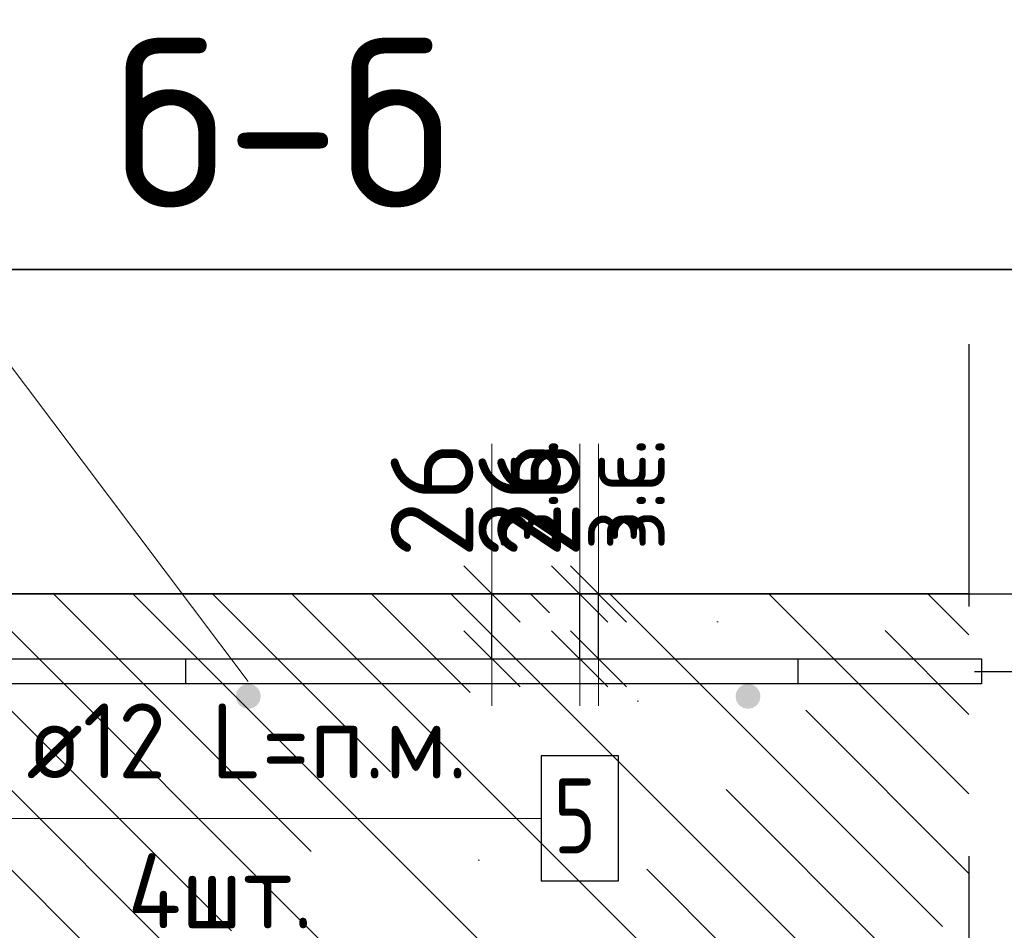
# Model space of a CAD drawing. Header units: metres. Extents: x -38 to 97, y -15 to 21.
# Tile 160 of 233: x 72.376 to 72.77, y 7.407 to 7.772. Entities that reach past the tile are written whole.
import ezdxf

# ---------------------------------------------------------------- set-up
doc = ezdxf.new("R2010")
doc.units = ezdxf.units.M
doc.header["$PDMODE"] = 65
doc.linetypes.add('______4', pattern=[0.135, 0.105, -0.03])
for name, color, linetype, lineweight in [('XR$3$Арм. стержнями верхней зоны', 180, 'Continuous', 35), ('XR$3$Арм.стержн. Арматура края', 96, 'Continuous', 35), ('XR$3$Арм.стержн. Доп. арматура', 180, 'Continuous', 35), ('XR$3$Размерная линия (1)', 7, 'Continuous', 13), ('XR$3$Размерная линия_ общее', 7, 'Continuous', 13), ('XR$4$Арм. стержнями верхней зоны', 180, 'Continuous', 35), ('XR$4$Арм.стержн. Арматура края', 96, 'Continuous', 35), ('XR$4$Арм.стержн. Доп. арматура', 180, 'Continuous', 35), ('XR$4$Размерная линия (1)', 7, 'Continuous', 13), ('XR$4$Размерная линия_ общее', 7, 'Continuous', 13), ('XR$6$Арм. стержнями верхней зоны', 180, 'Continuous', 35), ('XR$6$Арм.стержн. Арматура края', 96, 'Continuous', 35), ('XR$6$Арм.стержн. Доп. арматура', 180, 'Continuous', 35), ('XR$6$Размерная линия (1)', 7, 'Continuous', 13), ('XR$6$Размерная линия_ общее', 7, 'Continuous', 13)]:
    doc.layers.add(name, color=color, linetype=linetype, lineweight=lineweight)
doc.styles.add('ISOCPEUR', font='txt')
doc.dimstyles.new('DIMSTYLE_11', dxfattribs={"dimtxt": 0.033, "dimasz": 0.0375, "dimexe": 0, "dimexo": 0, "dimgap": 0.0165, "dimtad": 2, "dimdec": 0, "dimlfac": 1000, "dimrnd": 1, "dimzin": 12, "dimdsep": 46, "dimtxsty": 'ISOCPEUR', "dimblk1": 'ALL_ML_STRICH', "dimblk2": 'ALL_ML_STRICH', "dimsah": 1, "dimcen": 0, "dimclrd": 7, "dimclre": 256, "dimclrt": 7, "dimadec": 0, "dimazin": 0, "dimtfac": 1, "dimtdec": 0, "dimtix": 1, "dimtmove": 2, "dimatfit": 3, "dimfxl": 0, "dimtvp": 1.2, "dimtzin": 0, "dimlwd": 0, "dimlwe": -3, "dimarcsym": 0})
doc.dimstyles.new('DIMSTYLE_12', dxfattribs={"dimtxt": 0.03, "dimasz": 0.03, "dimexe": 0, "dimexo": 0, "dimgap": 0.015, "dimtad": 2, "dimdec": 0, "dimlfac": 1000, "dimrnd": 1, "dimzin": 12, "dimdsep": 46, "dimtxsty": 'ISOCPEUR', "dimblk1": 'ALL_ML_STRICH', "dimblk2": 'ALL_ML_STRICH', "dimsah": 1, "dimcen": 0, "dimclrd": 7, "dimclre": 256, "dimclrt": 7, "dimadec": 0, "dimazin": 0, "dimtfac": 1, "dimtdec": 0, "dimtix": 1, "dimtmove": 2, "dimatfit": 3, "dimfxl": 0, "dimtzin": 0, "dimlwd": 0, "dimlwe": -3, "dimarcsym": 0})
doc.dimstyles.new('DIMSTYLE_14', dxfattribs={"dimtxt": 0.03, "dimasz": 0.03, "dimexe": 0, "dimexo": 0, "dimgap": 0.015, "dimtad": 2, "dimdec": 0, "dimlfac": 1000, "dimrnd": 1, "dimzin": 12, "dimdsep": 46, "dimtxsty": 'ISOCPEUR', "dimblk1": 'ALL_ML_STRICH', "dimblk2": 'ALL_ML_STRICH', "dimsah": 1, "dimcen": 0, "dimclrd": 7, "dimclre": 256, "dimclrt": 7, "dimadec": 0, "dimazin": 0, "dimtfac": 1, "dimtdec": 0, "dimtix": 1, "dimtmove": 2, "dimatfit": 3, "dimfxl": 0, "dimtvp": 1.2, "dimtzin": 0, "dimlwd": 0, "dimlwe": -3, "dimarcsym": 0})
doc.dimstyles.new('DIMSTYLE_8', dxfattribs={"dimtxt": 0.033, "dimasz": 0.0375, "dimexe": 0, "dimexo": 0, "dimgap": 0.0165, "dimtad": 2, "dimdec": 0, "dimlfac": 1000, "dimrnd": 1, "dimzin": 12, "dimdsep": 46, "dimtxsty": 'ISOCPEUR', "dimblk1": 'ALL_ML_STRICH', "dimblk2": 'ALL_ML_STRICH', "dimsah": 1, "dimcen": 0, "dimclrd": 7, "dimclre": 256, "dimclrt": 7, "dimadec": 0, "dimazin": 0, "dimtfac": 1, "dimtdec": 0, "dimtix": 1, "dimtmove": 2, "dimatfit": 3, "dimfxl": 0, "dimtzin": 0, "dimlwd": 0, "dimlwe": -3, "dimarcsym": 0})
pattern_1 = [(135, (0, 0), (-0.031819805, -0.031819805), [0.4, -0.05, 0, -0.05]), (135, (-0.01591, -0.01591), (-0.031819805, -0.031819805), [0.8, -0.1, 0.1, -0.1])]

# ---------------------------------------------------------------- blocks, each defined once
blk = doc.blocks.new('ALL_ML_STRICH')
at = {"color": 0, "linetype": 'ByBlock', "lineweight": -2}
for p, q in [((0, -0.5), (0, 0.5)), ((-0.3, -0.3), (0.3, 0.3)), ((-1, 0), (0.5, 0))]:
    blk.add_line(p, q, dxfattribs=at)
blk = doc.blocks.new('*D135')
at = {"layer": 'DEFPOINTS', "color": 7, "linetype": 'Continuous', "lineweight": 13, "transparency": 33554687}
for p in [(72.7273, 7.54188), (72.7273, 7.34188), (72.89884, 7.34188)]:
    blk.add_point(p, dxfattribs=at)
at = {"layer": 'XR$3$Размерная линия_ общее', "color": 253, "linetype": 'Continuous', "lineweight": -2, "true_color": 0xa0a0a0, "transparency": 33554687}
for p, q in [((72.7473, 7.54188), (72.89884, 7.54188)), ((72.7473, 7.34188), (72.89884, 7.34188))]:
    blk.add_line(p, q, dxfattribs=at)
at = {"layer": 'XR$3$Размерная линия_ общее', "color": 7, "linetype": 'Continuous', "lineweight": -2, "transparency": 33554687}
blk.add_line((72.89884, 7.34188), (72.89884, 7.54188), dxfattribs=at)
at = {"layer": 'XR$3$Размерная линия_ общее', "color": 7, "linetype": 'Continuous', "lineweight": 13, "transparency": 33554687, "xscale": 0.0375, "yscale": 0.0375, "zscale": 0.0375}
for p, rotation in [((72.89884, 7.54188), 90), ((72.89884, 7.34188), 270)]:
    blk.add_blockref('ALL_ML_STRICH', p, dxfattribs=dict(at, rotation=rotation))
at = {"layer": 'XR$3$Размерная линия_ общее', "color": 7, "linetype": 'Continuous', "lineweight": 13, "transparency": 33554687, "insert": (72.87484, 7.44353), "char_height": 0.033, "width": 0.099, "attachment_point": 5, "rotation": 90, "style": 'ISOCPEUR'}
blk.add_mtext('\\A1;{200}', dxfattribs=at)
blk = doc.blocks.new('*D142')
at = {"layer": 'DEFPOINTS', "color": 7, "linetype": 'Continuous', "lineweight": 13, "transparency": 33554687}
for p in [(72.56769, 7.54188), (72.56769, 7.51588), (72.60768, 7.51588)]:
    blk.add_point(p, dxfattribs=at)
at = {"layer": 'XR$3$Размерная линия_ общее', "color": 253, "linetype": 'Continuous', "lineweight": -2, "true_color": 0xa0a0a0, "transparency": 33554687}
for p, q in [((72.58769, 7.54188), (72.60768, 7.54188)), ((72.58769, 7.51588), (72.60768, 7.51588))]:
    blk.add_line(p, q, dxfattribs=at)
at = {"layer": 'XR$3$Размерная линия_ общее', "color": 7, "linetype": 'Continuous', "lineweight": -2, "transparency": 33554687}
blk.add_line((72.60768, 7.51588), (72.60768, 7.54188), dxfattribs=at)
at = {"layer": 'XR$3$Размерная линия_ общее', "color": 7, "linetype": 'Continuous', "lineweight": 13, "transparency": 33554687, "xscale": 0.0375, "yscale": 0.0375, "zscale": 0.0375}
for p, rotation in [((72.60768, 7.54188), 90), ((72.60768, 7.51588), 270)]:
    blk.add_blockref('ALL_ML_STRICH', p, dxfattribs=dict(at, rotation=rotation))
at = {"layer": 'XR$3$Размерная линия_ общее', "color": 7, "linetype": 'Continuous', "lineweight": 13, "transparency": 33554687, "insert": (72.60721, 7.55924), "char_height": 0.027, "width": 0.00135, "attachment_point": 1, "rotation": 90, "line_spacing_factor": 0.60241, "style": 'ISOCPEUR'}
blk.add_mtext('з.с.', dxfattribs=at)
at = {"layer": 'XR$3$Размерная линия_ общее', "color": 7, "linetype": 'Continuous', "lineweight": 13, "transparency": 33554687, "insert": (72.58368, 7.5796), "char_height": 0.033, "width": 0.066, "attachment_point": 5, "rotation": 90, "style": 'ISOCPEUR'}
blk.add_mtext('\\A1;{26}', dxfattribs=at)
blk = doc.blocks.new('*D202')
at = {"layer": 'DEFPOINTS', "color": 7, "linetype": 'Continuous', "lineweight": 13, "transparency": 33554687}
for p in [(72.73821, 7.51088), (72.73118, 7.38688), (72.82384, 7.38688)]:
    blk.add_point(p, dxfattribs=at)
at = {"layer": 'XR$3$Размерная линия (1)', "color": 9, "linetype": 'Continuous', "lineweight": -2, "true_color": 0xc7c7c7, "transparency": 33554687}
for p, q in [((72.75821, 7.51088), (72.82384, 7.51088)), ((72.75118, 7.38688), (72.82384, 7.38688))]:
    blk.add_line(p, q, dxfattribs=at)
at = {"layer": 'XR$3$Размерная линия (1)', "color": 7, "linetype": 'Continuous', "lineweight": -2, "transparency": 33554687}
blk.add_line((72.82384, 7.38688), (72.82384, 7.51088), dxfattribs=at)
at = {"layer": 'XR$3$Размерная линия (1)', "color": 7, "linetype": 'Continuous', "lineweight": 13, "transparency": 33554687, "xscale": 0.03, "yscale": 0.03, "zscale": 0.03}
for p, rotation in [((72.82384, 7.51088), 90), ((72.82384, 7.38688), 270)]:
    blk.add_blockref('ALL_ML_STRICH', p, dxfattribs=dict(at, rotation=rotation))
at = {"layer": 'XR$3$Размерная линия (1)', "color": 7, "linetype": 'Continuous', "lineweight": 13, "transparency": 33554687, "insert": (72.80134, 7.45188), "char_height": 0.03, "width": 0.09, "attachment_point": 5, "rotation": 90, "style": 'ISOCPEUR'}
blk.add_mtext('\\A1;{124}', dxfattribs=at)
blk = doc.blocks.new('*D203')
at = {"layer": 'DEFPOINTS', "color": 7, "linetype": 'Continuous', "lineweight": 13, "transparency": 33554687}
for p in [(72.72034, 7.54188), (72.73821, 7.51088), (72.82384, 7.51088)]:
    blk.add_point(p, dxfattribs=at)
at = {"layer": 'XR$3$Размерная линия (1)', "color": 9, "linetype": 'Continuous', "lineweight": -2, "true_color": 0xc7c7c7, "transparency": 33554687}
for p, q in [((72.74034, 7.54188), (72.82384, 7.54188)), ((72.75821, 7.51088), (72.82384, 7.51088))]:
    blk.add_line(p, q, dxfattribs=at)
at = {"layer": 'XR$3$Размерная линия (1)', "color": 7, "linetype": 'Continuous', "lineweight": -2, "transparency": 33554687}
blk.add_line((72.82384, 7.51088), (72.82384, 7.54188), dxfattribs=at)
at = {"layer": 'XR$3$Размерная линия (1)', "color": 7, "linetype": 'Continuous', "lineweight": 13, "transparency": 33554687, "xscale": 0.03, "yscale": 0.03, "zscale": 0.03}
for p, rotation in [((72.82384, 7.54188), 90), ((72.82384, 7.51088), 270)]:
    blk.add_blockref('ALL_ML_STRICH', p, dxfattribs=dict(at, rotation=rotation))
at = {"layer": 'XR$3$Размерная линия (1)', "color": 7, "linetype": 'Continuous', "lineweight": 13, "transparency": 33554687, "insert": (72.8011, 7.58917), "char_height": 0.03, "width": 0.06, "attachment_point": 5, "rotation": 90, "style": 'ISOCPEUR'}
blk.add_mtext('\\A1;{31}', dxfattribs=at)
blk = doc.blocks.new('*D278')
at = {"layer": 'DEFPOINTS', "color": 7, "linetype": 'Continuous', "lineweight": 13, "transparency": 33554687}
for p in [(72.7273, 7.54188), (72.7273, 7.34188), (72.89884, 7.34188)]:
    blk.add_point(p, dxfattribs=at)
at = {"layer": 'XR$4$Размерная линия_ общее', "color": 253, "linetype": 'Continuous', "lineweight": -2, "true_color": 0xa0a0a0, "transparency": 33554687}
for p, q in [((72.7473, 7.54188), (72.89884, 7.54188)), ((72.7473, 7.34188), (72.89884, 7.34188))]:
    blk.add_line(p, q, dxfattribs=at)
at = {"layer": 'XR$4$Размерная линия_ общее', "color": 7, "linetype": 'Continuous', "lineweight": -2, "transparency": 33554687}
blk.add_line((72.89884, 7.34188), (72.89884, 7.54188), dxfattribs=at)
at = {"layer": 'XR$4$Размерная линия_ общее', "color": 7, "linetype": 'Continuous', "lineweight": 13, "transparency": 33554687, "xscale": 0.0375, "yscale": 0.0375, "zscale": 0.0375}
for p, rotation in [((72.89884, 7.54188), 90), ((72.89884, 7.34188), 270)]:
    blk.add_blockref('ALL_ML_STRICH', p, dxfattribs=dict(at, rotation=rotation))
at = {"layer": 'XR$4$Размерная линия_ общее', "color": 7, "linetype": 'Continuous', "lineweight": 13, "transparency": 33554687, "insert": (72.87484, 7.44353), "char_height": 0.033, "width": 0.099, "attachment_point": 5, "rotation": 90, "style": 'ISOCPEUR'}
blk.add_mtext('\\A1;{200}', dxfattribs=at)
blk = doc.blocks.new('*D480')
at = {"layer": 'DEFPOINTS', "color": 7, "linetype": 'Continuous', "lineweight": 13, "transparency": 33554687}
for p in [(72.56015, 7.54188), (72.56015, 7.51588), (72.60014, 7.51588)]:
    blk.add_point(p, dxfattribs=at)
at = {"layer": 'XR$4$Размерная линия_ общее', "color": 253, "linetype": 'Continuous', "lineweight": -2, "true_color": 0xa0a0a0, "transparency": 33554687}
for p, q in [((72.58015, 7.54188), (72.60014, 7.54188)), ((72.58015, 7.51588), (72.60014, 7.51588))]:
    blk.add_line(p, q, dxfattribs=at)
at = {"layer": 'XR$4$Размерная линия_ общее', "color": 7, "linetype": 'Continuous', "lineweight": -2, "transparency": 33554687}
blk.add_line((72.60014, 7.51588), (72.60014, 7.54188), dxfattribs=at)
at = {"layer": 'XR$4$Размерная линия_ общее', "color": 7, "linetype": 'Continuous', "lineweight": 13, "transparency": 33554687, "xscale": 0.0375, "yscale": 0.0375, "zscale": 0.0375}
for p, rotation in [((72.60014, 7.54188), 90), ((72.60014, 7.51588), 270)]:
    blk.add_blockref('ALL_ML_STRICH', p, dxfattribs=dict(at, rotation=rotation))
at = {"layer": 'XR$4$Размерная линия_ общее', "color": 7, "linetype": 'Continuous', "lineweight": 13, "transparency": 33554687, "insert": (72.59967, 7.55924), "char_height": 0.027, "width": 0.00135, "attachment_point": 1, "rotation": 90, "line_spacing_factor": 0.60241, "style": 'ISOCPEUR'}
blk.add_mtext('з.с.', dxfattribs=at)
at = {"layer": 'XR$4$Размерная линия_ общее', "color": 7, "linetype": 'Continuous', "lineweight": 13, "transparency": 33554687, "insert": (72.57614, 7.5796), "char_height": 0.033, "width": 0.066, "attachment_point": 5, "rotation": 90, "style": 'ISOCPEUR'}
blk.add_mtext('\\A1;{26}', dxfattribs=at)
blk = doc.blocks.new('*D492')
at = {"layer": 'DEFPOINTS', "color": 7, "linetype": 'Continuous', "lineweight": 13, "transparency": 33554687}
for p in [(72.73821, 7.51088), (72.73118, 7.38688), (72.82384, 7.38688)]:
    blk.add_point(p, dxfattribs=at)
at = {"layer": 'XR$4$Размерная линия (1)', "color": 9, "linetype": 'Continuous', "lineweight": -2, "true_color": 0xc7c7c7, "transparency": 33554687}
for p, q in [((72.75821, 7.51088), (72.82384, 7.51088)), ((72.75118, 7.38688), (72.82384, 7.38688))]:
    blk.add_line(p, q, dxfattribs=at)
at = {"layer": 'XR$4$Размерная линия (1)', "color": 7, "linetype": 'Continuous', "lineweight": -2, "transparency": 33554687}
blk.add_line((72.82384, 7.38688), (72.82384, 7.51088), dxfattribs=at)
at = {"layer": 'XR$4$Размерная линия (1)', "color": 7, "linetype": 'Continuous', "lineweight": 13, "transparency": 33554687, "xscale": 0.03, "yscale": 0.03, "zscale": 0.03}
for p, rotation in [((72.82384, 7.51088), 90), ((72.82384, 7.38688), 270)]:
    blk.add_blockref('ALL_ML_STRICH', p, dxfattribs=dict(at, rotation=rotation))
at = {"layer": 'XR$4$Размерная линия (1)', "color": 7, "linetype": 'Continuous', "lineweight": 13, "transparency": 33554687, "insert": (72.80134, 7.45188), "char_height": 0.03, "width": 0.09, "attachment_point": 5, "rotation": 90, "style": 'ISOCPEUR'}
blk.add_mtext('\\A1;{124}', dxfattribs=at)
blk = doc.blocks.new('*D493')
at = {"layer": 'DEFPOINTS', "color": 7, "linetype": 'Continuous', "lineweight": 13, "transparency": 33554687}
for p in [(72.72034, 7.54188), (72.73821, 7.51088), (72.82384, 7.51088)]:
    blk.add_point(p, dxfattribs=at)
at = {"layer": 'XR$4$Размерная линия (1)', "color": 9, "linetype": 'Continuous', "lineweight": -2, "true_color": 0xc7c7c7, "transparency": 33554687}
for p, q in [((72.74034, 7.54188), (72.82384, 7.54188)), ((72.75821, 7.51088), (72.82384, 7.51088))]:
    blk.add_line(p, q, dxfattribs=at)
at = {"layer": 'XR$4$Размерная линия (1)', "color": 7, "linetype": 'Continuous', "lineweight": -2, "transparency": 33554687}
blk.add_line((72.82384, 7.51088), (72.82384, 7.54188), dxfattribs=at)
at = {"layer": 'XR$4$Размерная линия (1)', "color": 7, "linetype": 'Continuous', "lineweight": 13, "transparency": 33554687, "xscale": 0.03, "yscale": 0.03, "zscale": 0.03}
for p, rotation in [((72.82384, 7.54188), 90), ((72.82384, 7.51088), 270)]:
    blk.add_blockref('ALL_ML_STRICH', p, dxfattribs=dict(at, rotation=rotation))
at = {"layer": 'XR$4$Размерная линия (1)', "color": 7, "linetype": 'Continuous', "lineweight": 13, "transparency": 33554687, "insert": (72.8011, 7.58917), "char_height": 0.03, "width": 0.06, "attachment_point": 5, "rotation": 90, "style": 'ISOCPEUR'}
blk.add_mtext('\\A1;{31}', dxfattribs=at)
blk = doc.blocks.new('*D757')
at = {"layer": 'DEFPOINTS', "color": 7, "linetype": 'Continuous', "lineweight": 13, "transparency": 33554687}
for p in [(72.7273, 7.54188), (72.7273, 7.34188), (72.89884, 7.34188)]:
    blk.add_point(p, dxfattribs=at)
at = {"layer": 'XR$6$Размерная линия_ общее', "color": 253, "linetype": 'Continuous', "lineweight": -2, "true_color": 0xa0a0a0, "transparency": 33554687}
for p, q in [((72.7473, 7.54188), (72.89884, 7.54188)), ((72.7473, 7.34188), (72.89884, 7.34188))]:
    blk.add_line(p, q, dxfattribs=at)
at = {"layer": 'XR$6$Размерная линия_ общее', "color": 7, "linetype": 'Continuous', "lineweight": -2, "transparency": 33554687}
blk.add_line((72.89884, 7.34188), (72.89884, 7.54188), dxfattribs=at)
at = {"layer": 'XR$6$Размерная линия_ общее', "color": 7, "linetype": 'Continuous', "lineweight": 13, "transparency": 33554687, "xscale": 0.0375, "yscale": 0.0375, "zscale": 0.0375}
for p, rotation in [((72.89884, 7.54188), 90), ((72.89884, 7.34188), 270)]:
    blk.add_blockref('ALL_ML_STRICH', p, dxfattribs=dict(at, rotation=rotation))
at = {"layer": 'XR$6$Размерная линия_ общее', "color": 7, "linetype": 'Continuous', "lineweight": 13, "transparency": 33554687, "insert": (72.87484, 7.44353), "char_height": 0.033, "width": 0.099, "attachment_point": 5, "rotation": 90, "style": 'ISOCPEUR'}
blk.add_mtext('\\A1;{200}', dxfattribs=at)
blk = doc.blocks.new('*D788')
at = {"layer": 'DEFPOINTS', "color": 7, "linetype": 'Continuous', "lineweight": 13, "transparency": 33554687}
for p in [(72.52503, 7.54188), (72.52503, 7.51588), (72.56502, 7.51588)]:
    blk.add_point(p, dxfattribs=at)
at = {"layer": 'XR$6$Размерная линия_ общее', "color": 253, "linetype": 'Continuous', "lineweight": -2, "true_color": 0xa0a0a0, "transparency": 33554687}
for p, q in [((72.54503, 7.54188), (72.56502, 7.54188)), ((72.54503, 7.51588), (72.56502, 7.51588))]:
    blk.add_line(p, q, dxfattribs=at)
at = {"layer": 'XR$6$Размерная линия_ общее', "color": 7, "linetype": 'Continuous', "lineweight": -2, "transparency": 33554687}
blk.add_line((72.56502, 7.51588), (72.56502, 7.54188), dxfattribs=at)
at = {"layer": 'XR$6$Размерная линия_ общее', "color": 7, "linetype": 'Continuous', "lineweight": 13, "transparency": 33554687, "xscale": 0.0375, "yscale": 0.0375, "zscale": 0.0375}
for p, rotation in [((72.56502, 7.54188), 90), ((72.56502, 7.51588), 270)]:
    blk.add_blockref('ALL_ML_STRICH', p, dxfattribs=dict(at, rotation=rotation))
at = {"layer": 'XR$6$Размерная линия_ общее', "color": 7, "linetype": 'Continuous', "lineweight": 13, "transparency": 33554687, "insert": (72.56456, 7.55924), "char_height": 0.027, "width": 0.00135, "attachment_point": 1, "rotation": 90, "line_spacing_factor": 0.60241, "style": 'ISOCPEUR'}
blk.add_mtext('з.с.', dxfattribs=at)
at = {"layer": 'XR$6$Размерная линия_ общее', "color": 7, "linetype": 'Continuous', "lineweight": 13, "transparency": 33554687, "insert": (72.54102, 7.5796), "char_height": 0.033, "width": 0.066, "attachment_point": 5, "rotation": 90, "style": 'ISOCPEUR'}
blk.add_mtext('\\A1;{26}', dxfattribs=at)
blk = doc.blocks.new('*D790')
at = {"layer": 'DEFPOINTS', "color": 7, "linetype": 'Continuous', "lineweight": 13, "transparency": 33554687}
for p in [(72.73821, 7.51088), (72.73118, 7.38688), (72.82384, 7.38688)]:
    blk.add_point(p, dxfattribs=at)
at = {"layer": 'XR$6$Размерная линия (1)', "color": 9, "linetype": 'Continuous', "lineweight": -2, "true_color": 0xc7c7c7, "transparency": 33554687}
for p, q in [((72.75821, 7.51088), (72.82384, 7.51088)), ((72.75118, 7.38688), (72.82384, 7.38688))]:
    blk.add_line(p, q, dxfattribs=at)
at = {"layer": 'XR$6$Размерная линия (1)', "color": 7, "linetype": 'Continuous', "lineweight": -2, "transparency": 33554687}
blk.add_line((72.82384, 7.38688), (72.82384, 7.51088), dxfattribs=at)
at = {"layer": 'XR$6$Размерная линия (1)', "color": 7, "linetype": 'Continuous', "lineweight": 13, "transparency": 33554687, "xscale": 0.03, "yscale": 0.03, "zscale": 0.03}
for p, rotation in [((72.82384, 7.51088), 90), ((72.82384, 7.38688), 270)]:
    blk.add_blockref('ALL_ML_STRICH', p, dxfattribs=dict(at, rotation=rotation))
at = {"layer": 'XR$6$Размерная линия (1)', "color": 7, "linetype": 'Continuous', "lineweight": 13, "transparency": 33554687, "insert": (72.80134, 7.45188), "char_height": 0.03, "width": 0.09, "attachment_point": 5, "rotation": 90, "style": 'ISOCPEUR'}
blk.add_mtext('\\A1;{124}', dxfattribs=at)
blk = doc.blocks.new('*D791')
at = {"layer": 'DEFPOINTS', "color": 7, "linetype": 'Continuous', "lineweight": 13, "transparency": 33554687}
for p in [(72.72034, 7.54188), (72.73821, 7.51088), (72.82384, 7.51088)]:
    blk.add_point(p, dxfattribs=at)
at = {"layer": 'XR$6$Размерная линия (1)', "color": 9, "linetype": 'Continuous', "lineweight": -2, "true_color": 0xc7c7c7, "transparency": 33554687}
for p, q in [((72.74034, 7.54188), (72.82384, 7.54188)), ((72.75821, 7.51088), (72.82384, 7.51088))]:
    blk.add_line(p, q, dxfattribs=at)
at = {"layer": 'XR$6$Размерная линия (1)', "color": 7, "linetype": 'Continuous', "lineweight": -2, "transparency": 33554687}
blk.add_line((72.82384, 7.51088), (72.82384, 7.54188), dxfattribs=at)
at = {"layer": 'XR$6$Размерная линия (1)', "color": 7, "linetype": 'Continuous', "lineweight": 13, "transparency": 33554687, "xscale": 0.03, "yscale": 0.03, "zscale": 0.03}
for p, rotation in [((72.82384, 7.54188), 90), ((72.82384, 7.51088), 270)]:
    blk.add_blockref('ALL_ML_STRICH', p, dxfattribs=dict(at, rotation=rotation))
at = {"layer": 'XR$6$Размерная линия (1)', "color": 7, "linetype": 'Continuous', "lineweight": 13, "transparency": 33554687, "insert": (72.8011, 7.58917), "char_height": 0.03, "width": 0.06, "attachment_point": 5, "rotation": 90, "style": 'ISOCPEUR'}
blk.add_mtext('\\A1;{31}', dxfattribs=at)

msp = doc.modelspace()

# ---------------------------------------------------------------- hatches: boundary and pattern name
at = {"linetype": 'Continuous', "lineweight": 13, "transparency": 33554687}
h = msp.add_hatch(dxfattribs=at)
h.set_pattern_fill('__________540', scale=0.015, style=0, pattern_type=2)
h.set_pattern_definition(pattern_1)
h.paths.add_polyline_path([(72.1675, 7.54188), (72.1675, 7.34188), (72.75595, 7.34188), (72.75595, 7.54188)], flags=0)
h = msp.add_hatch(dxfattribs=at)
h.set_pattern_fill('__________540', scale=0.015, style=0, pattern_type=2)
h.set_pattern_definition(pattern_1)
h.paths.add_polyline_path([(72.1675, 7.54188), (72.1675, 7.34188), (72.75595, 7.34188), (72.75595, 7.54188)], flags=0)
h = msp.add_hatch(dxfattribs=at)
h.set_pattern_fill('__________540', scale=0.015, style=0, pattern_type=2)
h.set_pattern_definition(pattern_1)
h.paths.add_polyline_path([(72.1675, 7.54188), (72.1675, 7.34188), (72.75595, 7.34188), (72.75595, 7.54188)], flags=0)
at = {"layer": 'XR$3$Арм. стержнями верхней зоны', "linetype": 'Continuous', "lineweight": 50, "transparency": 33554687}
for points in [[(72.47251, 7.50088), (72.47212, 7.50279), (72.47104, 7.50441), (72.46942, 7.5055), (72.46751, 7.50588), (72.46559, 7.5055), (72.46397, 7.50441), (72.46289, 7.50279), (72.46251, 7.50088), (72.46289, 7.49896), (72.46397, 7.49734), (72.46559, 7.49626), (72.46751, 7.49588), (72.46942, 7.49626), (72.47104, 7.49734), (72.47212, 7.49896)], [(72.67251, 7.50088), (72.67212, 7.50279), (72.67104, 7.50441), (72.66942, 7.5055), (72.66751, 7.50588), (72.66559, 7.5055), (72.66397, 7.50441), (72.66289, 7.50279), (72.66251, 7.50088), (72.66289, 7.49896), (72.66397, 7.49734), (72.66559, 7.49626), (72.66751, 7.49588), (72.66942, 7.49626), (72.67104, 7.49734), (72.67212, 7.49896)]]:
    msp.add_hatch(color=4, dxfattribs=at).paths.add_polyline_path(points)
at = {"layer": 'XR$4$Арм. стержнями верхней зоны', "linetype": 'Continuous', "lineweight": 50, "transparency": 33554687}
for points in [[(72.47251, 7.50088), (72.47212, 7.50279), (72.47104, 7.50441), (72.46942, 7.5055), (72.46751, 7.50588), (72.46559, 7.5055), (72.46397, 7.50441), (72.46289, 7.50279), (72.46251, 7.50088), (72.46289, 7.49896), (72.46397, 7.49734), (72.46559, 7.49626), (72.46751, 7.49588), (72.46942, 7.49626), (72.47104, 7.49734), (72.47212, 7.49896)], [(72.47251, 7.50088), (72.47212, 7.50279), (72.47104, 7.50441), (72.46942, 7.5055), (72.46751, 7.50588), (72.46559, 7.5055), (72.46397, 7.50441), (72.46289, 7.50279), (72.46251, 7.50088), (72.46289, 7.49896), (72.46397, 7.49734), (72.46559, 7.49626), (72.46751, 7.49588), (72.46942, 7.49626), (72.47104, 7.49734), (72.47212, 7.49896)], [(72.67251, 7.50088), (72.67212, 7.50279), (72.67104, 7.50441), (72.66942, 7.5055), (72.66751, 7.50588), (72.66559, 7.5055), (72.66397, 7.50441), (72.66289, 7.50279), (72.66251, 7.50088), (72.66289, 7.49896), (72.66397, 7.49734), (72.66559, 7.49626), (72.66751, 7.49588), (72.66942, 7.49626), (72.67104, 7.49734), (72.67212, 7.49896)]]:
    msp.add_hatch(color=4, dxfattribs=at).paths.add_polyline_path(points)
at = {"layer": 'XR$6$Арм. стержнями верхней зоны', "linetype": 'Continuous', "lineweight": 50, "transparency": 33554687}
for points in [[(72.47251, 7.50088), (72.47212, 7.50279), (72.47104, 7.50441), (72.46942, 7.5055), (72.46751, 7.50588), (72.46559, 7.5055), (72.46397, 7.50441), (72.46289, 7.50279), (72.46251, 7.50088), (72.46289, 7.49896), (72.46397, 7.49734), (72.46559, 7.49626), (72.46751, 7.49588), (72.46942, 7.49626), (72.47104, 7.49734), (72.47212, 7.49896)], [(72.67251, 7.50088), (72.67212, 7.50279), (72.67104, 7.50441), (72.66942, 7.5055), (72.66751, 7.50588), (72.66559, 7.5055), (72.66397, 7.50441), (72.66289, 7.50279), (72.66251, 7.50088), (72.66289, 7.49896), (72.66397, 7.49734), (72.66559, 7.49626), (72.66751, 7.49588), (72.66942, 7.49626), (72.67104, 7.49734), (72.67212, 7.49896)]]:
    msp.add_hatch(color=4, dxfattribs=at).paths.add_polyline_path(points)

# ---------------------------------------------------------------- linework, layer by layer
at = {"color": 7, "linetype": 'Continuous', "lineweight": 35, "transparency": 33554687}
for p, q in [((67.91979, 7.67171), (86.41979, 7.67171)), ((72.75595, 7.54188), (72.1675, 7.54188)), ((72.75595, 7.54188), (72.1675, 7.54188)), ((72.75595, 7.54188), (72.1675, 7.54188))]:
    msp.add_line(p, q, dxfattribs=at)
at = {"color": 7, "linetype": 'Continuous', "lineweight": 13, "transparency": 33554687}
for p, q in [((86.41979, 7.67171), (67.91979, 7.67171)), ((72.46751, 7.50688), (72.3436, 7.6713)), ((72.46751, 7.50688), (72.3436, 7.6713)), ((72.46751, 7.50688), (72.3436, 7.6713)), ((72.56502, 7.54188), (72.56502, 7.60188)), ((72.60014, 7.54188), (72.60014, 7.60188)), ((72.60768, 7.54188), (72.60768, 7.60188))]:
    msp.add_line(p, q, dxfattribs=at)
at = {"color": 7, "linetype": '______4', "lineweight": 25, "transparency": 33554687}
msp.add_line((72.75595, 7.64188), (72.75595, 7.24188), dxfattribs=at)
msp.add_line((72.75595, 7.64188), (72.75595, 7.24188), dxfattribs=at)
msp.add_line((72.75595, 7.64188), (72.75595, 7.24188), dxfattribs=at)
at = {"layer": 'XR$3$Арм. стержнями верхней зоны', "color": 4, "linetype": 'Continuous', "lineweight": 25, "transparency": 33554687}
for points in [[(72.76095, 7.50588), (72.1875, 7.50588), (72.1875, 7.51588), (72.76095, 7.51588), (72.76095, 7.50588)], [(72.76095, 7.50588), (72.44251, 7.50588), (72.44251, 7.51588), (72.76095, 7.51588), (72.76095, 7.50588)]]:
    msp.add_lwpolyline(points, dxfattribs=at)
at = {"layer": 'XR$3$Арм.стержн. Арматура края', "color": 4, "linetype": 'Continuous', "lineweight": 25, "transparency": 33554687}
msp.add_lwpolyline([(72.21607, 7.51588), (72.6875, 7.51588), (72.6875, 7.50588), (72.21676, 7.50588)], dxfattribs=at)
at = {"layer": 'XR$3$Арм.стержн. Доп. арматура', "color": 7, "linetype": 'Continuous', "lineweight": 13, "transparency": 33554687}
msp.add_line((72.35872, 7.45204), (72.58472, 7.45204), dxfattribs=at)
at = {"layer": 'XR$3$Арм.стержн. Доп. арматура', "color": 7, "linetype": 'Continuous', "lineweight": 25, "transparency": 33554687}
msp.add_lwpolyline([(72.58472, 7.42704), (72.61572, 7.42704), (72.61572, 7.47704), (72.58472, 7.47704), (72.58472, 7.42704)], dxfattribs=at)
at = {"layer": 'XR$4$Арм. стержнями верхней зоны', "color": 4, "linetype": 'Continuous', "lineweight": 25, "transparency": 33554687}
for points in [[(72.76095, 7.50588), (72.1875, 7.50588), (72.1875, 7.51588), (72.76095, 7.51588), (72.76095, 7.50588)], [(72.76095, 7.50588), (72.1875, 7.50588), (72.1875, 7.51588), (72.76095, 7.51588), (72.76095, 7.50588)], [(72.76095, 7.50588), (72.44251, 7.50588), (72.44251, 7.51588), (72.76095, 7.51588), (72.76095, 7.50588)]]:
    msp.add_lwpolyline(points, dxfattribs=at)
at = {"layer": 'XR$4$Арм.стержн. Арматура края', "color": 4, "linetype": 'Continuous', "lineweight": 25, "transparency": 33554687}
msp.add_lwpolyline([(72.21607, 7.51588), (72.6875, 7.51588), (72.6875, 7.50588), (72.21676, 7.50588)], dxfattribs=at)
at = {"layer": 'XR$4$Арм.стержн. Доп. арматура', "color": 7, "linetype": 'Continuous', "lineweight": 13, "transparency": 33554687}
msp.add_line((72.35872, 7.45204), (72.58472, 7.45204), dxfattribs=at)
at = {"layer": 'XR$4$Арм.стержн. Доп. арматура', "color": 7, "linetype": 'Continuous', "lineweight": 25, "transparency": 33554687}
msp.add_lwpolyline([(72.58472, 7.42704), (72.61572, 7.42704), (72.61572, 7.47704), (72.58472, 7.47704), (72.58472, 7.42704)], dxfattribs=at)
at = {"layer": 'XR$6$Арм. стержнями верхней зоны', "color": 4, "linetype": 'Continuous', "lineweight": 25, "transparency": 33554687}
for points in [[(72.76095, 7.50588), (72.1875, 7.50588), (72.1875, 7.51588), (72.76095, 7.51588), (72.76095, 7.50588)], [(72.76095, 7.50588), (72.44251, 7.50588), (72.44251, 7.51588), (72.76095, 7.51588), (72.76095, 7.50588)]]:
    msp.add_lwpolyline(points, dxfattribs=at)
at = {"layer": 'XR$6$Арм.стержн. Арматура края', "color": 4, "linetype": 'Continuous', "lineweight": 25, "transparency": 33554687}
msp.add_lwpolyline([(72.21607, 7.51588), (72.6875, 7.51588), (72.6875, 7.50588), (72.21676, 7.50588)], dxfattribs=at)
at = {"layer": 'XR$6$Арм.стержн. Доп. арматура', "color": 7, "linetype": 'Continuous', "lineweight": 13, "transparency": 33554687}
msp.add_line((72.35872, 7.45204), (72.58472, 7.45204), dxfattribs=at)
at = {"layer": 'XR$6$Арм.стержн. Доп. арматура', "color": 7, "linetype": 'Continuous', "lineweight": 25, "transparency": 33554687}
msp.add_lwpolyline([(72.58472, 7.42704), (72.61572, 7.42704), (72.61572, 7.47704), (72.58472, 7.47704), (72.58472, 7.42704)], dxfattribs=at)

# ---------------------------------------------------------------- texts
at = {"color": 7, "linetype": 'Continuous', "lineweight": 50, "transparency": 33554687, "insert": (72.48129, 7.73031), "char_height": 0.0675, "width": 0.1725652, "attachment_point": 5, "style": 'ISOCPEUR'}
msp.add_mtext('\\A1;{\\fISOCPEUR|i0|b0;\\H0.067500;\\W1.000000;\\C7;б-б}\\P', dxfattribs=at)
msp.add_mtext('\\A1;{\\fISOCPEUR|i0|b0;\\H0.067500;\\W1.000000;\\C7;б-б}\\P', dxfattribs=at)
msp.add_mtext('\\A1;{\\fISOCPEUR|i0|b0;\\H0.067500;\\W1.000000;\\C7;б-б}\\P', dxfattribs=at)
at = {"layer": 'XR$3$Арм.стержн. Доп. арматура', "color": 7, "linetype": 'Continuous', "lineweight": 25, "transparency": 33554687, "char_height": 0.03, "attachment_point": 7, "style": 'ISOCPEUR'}
for s, insert, width in [('\\W0.94;ø12 L=п.м.', (72.37872, 7.46804), 0.1999832), ('\\W0.78;5', (72.58972, 7.43804), 0.0326407), ('\\W0.95;4шт. ', (72.41922, 7.40804), 0.1191577)]:
    msp.add_mtext(s, dxfattribs=dict(at, insert=insert, width=width))
at = {"layer": 'XR$4$Арм.стержн. Доп. арматура', "color": 7, "linetype": 'Continuous', "lineweight": 25, "transparency": 33554687, "char_height": 0.03, "attachment_point": 7, "style": 'ISOCPEUR'}
for s, insert, width in [('\\W0.94;ø12 L=п.м.', (72.37872, 7.46804), 0.1999832), ('\\W0.78;5', (72.58972, 7.43804), 0.0326407), ('\\W0.95;4шт. ', (72.41922, 7.40804), 0.1191577)]:
    msp.add_mtext(s, dxfattribs=dict(at, insert=insert, width=width))
at = {"layer": 'XR$6$Арм.стержн. Доп. арматура', "color": 7, "linetype": 'Continuous', "lineweight": 25, "transparency": 33554687, "char_height": 0.03, "attachment_point": 7, "style": 'ISOCPEUR'}
for s, insert, width in [('\\W0.94;ø12 L=п.м.', (72.37872, 7.46804), 0.1999832), ('\\W0.78;5', (72.58972, 7.43804), 0.0326407), ('\\W0.95;4шт. ', (72.41922, 7.40804), 0.1191577)]:
    msp.add_mtext(s, dxfattribs=dict(at, insert=insert, width=width))

# ---------------------------------------------------------------- dimensions: what is measured, and where the dimension line sits
at = {"layer": 'XR$3$Размерная линия (1)', "color": 7, "linetype": 'Continuous', "lineweight": 13, "transparency": 33554687}
for base, p1, p2, dimstyle, picture, middle in [((72.82384, 7.54188), (72.75821, 7.51088), (72.74034, 7.54188), 'DIMSTYLE_14', '*D203', (72.8011, 7.58917)), ((72.82384, 7.51088), (72.75118, 7.38688), (72.75821, 7.51088), 'DIMSTYLE_12', '*D202', (72.80134, 7.45188))]:
    dim = msp.add_linear_dim(base=base, p1=p1, p2=p2, angle=90, dimstyle=dimstyle, override={"dimpost": '<>', "dimclrd": 7, "dimclre": 9, "dimclrt": 7, "dimlwd": 0, "dimlwe": 65533}, dxfattribs=at)
    dim.commit()
    dim.dimension.update_dxf_attribs({"geometry": picture, "text_midpoint": middle, "dimtype": 160})
at = {"layer": 'XR$3$Размерная линия_ общее', "color": 7, "linetype": 'Continuous', "lineweight": 13, "transparency": 33554687}
dim = msp.add_linear_dim(base=(72.60768, 7.54188), p1=(72.58769, 7.51588), p2=(72.58769, 7.54188), angle=90, text='<>\\Xз.с.', dimstyle='DIMSTYLE_11', override={"dimpost": '<>', "dimclrd": 7, "dimclre": 253, "dimclrt": 7, "dimlwd": 0, "dimlwe": 65533}, dxfattribs=at)
dim.commit()
dim.dimension.update_dxf_attribs({"geometry": '*D142', "text_midpoint": (72.58368, 7.5796), "dimtype": 160})
dim = msp.add_linear_dim(base=(72.89884, 7.54188), p1=(72.7473, 7.34188), p2=(72.7473, 7.54188), angle=90, dimstyle='DIMSTYLE_8', override={"dimpost": '<>', "dimclrd": 7, "dimclre": 253, "dimclrt": 7, "dimlwd": 0, "dimlwe": 65533}, dxfattribs=at)
dim.commit()
dim.dimension.update_dxf_attribs({"geometry": '*D135', "text_midpoint": (72.87484, 7.44353), "dimtype": 160})
at = {"layer": 'XR$4$Размерная линия (1)', "color": 7, "linetype": 'Continuous', "lineweight": 13, "transparency": 33554687}
for base, p1, p2, dimstyle, picture, middle in [((72.82384, 7.54188), (72.75821, 7.51088), (72.74034, 7.54188), 'DIMSTYLE_14', '*D493', (72.8011, 7.58917)), ((72.82384, 7.51088), (72.75118, 7.38688), (72.75821, 7.51088), 'DIMSTYLE_12', '*D492', (72.80134, 7.45188))]:
    dim = msp.add_linear_dim(base=base, p1=p1, p2=p2, angle=90, dimstyle=dimstyle, override={"dimpost": '<>', "dimclrd": 7, "dimclre": 9, "dimclrt": 7, "dimlwd": 0, "dimlwe": 65533}, dxfattribs=at)
    dim.commit()
    dim.dimension.update_dxf_attribs({"geometry": picture, "text_midpoint": middle, "dimtype": 160})
at = {"layer": 'XR$4$Размерная линия_ общее', "color": 7, "linetype": 'Continuous', "lineweight": 13, "transparency": 33554687}
dim = msp.add_linear_dim(base=(72.60014, 7.54188), p1=(72.58015, 7.51588), p2=(72.58015, 7.54188), angle=90, text='<>\\Xз.с.', dimstyle='DIMSTYLE_11', override={"dimpost": '<>', "dimclrd": 7, "dimclre": 253, "dimclrt": 7, "dimlwd": 0, "dimlwe": 65533}, dxfattribs=at)
dim.commit()
dim.dimension.update_dxf_attribs({"geometry": '*D480', "text_midpoint": (72.57614, 7.5796), "dimtype": 160})
dim = msp.add_linear_dim(base=(72.89884, 7.54188), p1=(72.7473, 7.34188), p2=(72.7473, 7.54188), angle=90, dimstyle='DIMSTYLE_8', override={"dimpost": '<>', "dimclrd": 7, "dimclre": 253, "dimclrt": 7, "dimlwd": 0, "dimlwe": 65533}, dxfattribs=at)
dim.commit()
dim.dimension.update_dxf_attribs({"geometry": '*D278', "text_midpoint": (72.87484, 7.44353), "dimtype": 160})
at = {"layer": 'XR$6$Размерная линия (1)', "color": 7, "linetype": 'Continuous', "lineweight": 13, "transparency": 33554687}
for base, p1, p2, dimstyle, picture, middle in [((72.82384, 7.54188), (72.75821, 7.51088), (72.74034, 7.54188), 'DIMSTYLE_14', '*D791', (72.8011, 7.58917)), ((72.82384, 7.51088), (72.75118, 7.38688), (72.75821, 7.51088), 'DIMSTYLE_12', '*D790', (72.80134, 7.45188))]:
    dim = msp.add_linear_dim(base=base, p1=p1, p2=p2, angle=90, dimstyle=dimstyle, override={"dimpost": '<>', "dimclrd": 7, "dimclre": 9, "dimclrt": 7, "dimlwd": 0, "dimlwe": 65533}, dxfattribs=at)
    dim.commit()
    dim.dimension.update_dxf_attribs({"geometry": picture, "text_midpoint": middle, "dimtype": 160})
at = {"layer": 'XR$6$Размерная линия_ общее', "color": 7, "linetype": 'Continuous', "lineweight": 13, "transparency": 33554687}
dim = msp.add_linear_dim(base=(72.56502, 7.54188), p1=(72.54503, 7.51588), p2=(72.54503, 7.54188), angle=90, text='<>\\Xз.с.', dimstyle='DIMSTYLE_11', override={"dimpost": '<>', "dimclrd": 7, "dimclre": 253, "dimclrt": 7, "dimlwd": 0, "dimlwe": 65533}, dxfattribs=at)
dim.commit()
dim.dimension.update_dxf_attribs({"geometry": '*D788', "text_midpoint": (72.54102, 7.5796), "dimtype": 160})
dim = msp.add_linear_dim(base=(72.89884, 7.54188), p1=(72.7473, 7.34188), p2=(72.7473, 7.54188), angle=90, dimstyle='DIMSTYLE_8', override={"dimpost": '<>', "dimclrd": 7, "dimclre": 253, "dimclrt": 7, "dimlwd": 0, "dimlwe": 65533}, dxfattribs=at)
dim.commit()
dim.dimension.update_dxf_attribs({"geometry": '*D757', "text_midpoint": (72.87484, 7.44353), "dimtype": 160})

doc.saveas('drawing.dxf')
